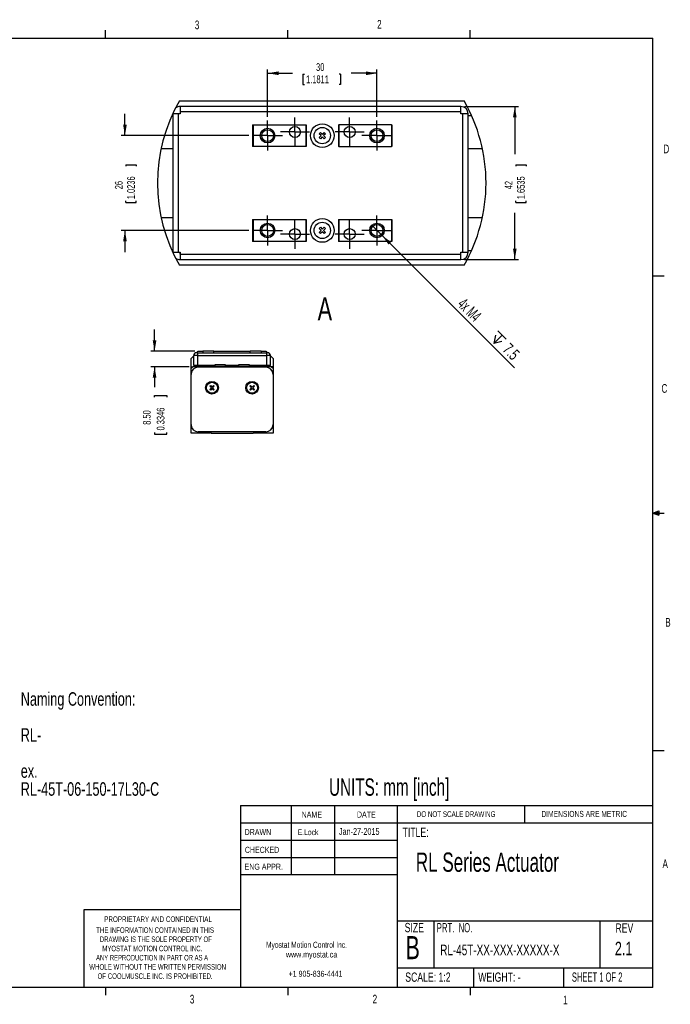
# Model space of a CAD drawing. Extents: x 11 to 4767017334527, y 5 to 5245463847279.
# Tile 4 of 4: x 242 to 421, y 5 to 275. Entities that reach past the tile are written whole.
import ezdxf
from ezdxf.enums import TextEntityAlignment as Align

# ---------------------------------------------------------------- set-up
doc = ezdxf.new("R2010")
doc.units = 0
doc.layers.get('0').update_dxf_attribs({"linetype": 'CONTINUOUS'})
doc.dimstyles.new('SLDDIMSTYLE1', dxfattribs={"dimtxt": 2.116667, "dimasz": 3, "dimexe": 0, "dimexo": 0.0625, "dimgap": 0.529167, "dimtad": 0, "dimlfac": 2, "dimrnd": 1e-09, "dimzin": 4, "dimsah": 1, "dimcen": 0.09, "dimazin": 3, "dimtfac": 1, "dimtmove": 0, "dimatfit": 3})
doc.dimstyles.new('SLDDIMSTYLE10', dxfattribs={"dimtxt": 2.116667, "dimasz": 3, "dimexe": 0, "dimexo": 0.0625, "dimgap": 0.529167, "dimtad": 0, "dimrnd": 1e-09, "dimzin": 12, "dimsah": 1, "dimcen": 0.09, "dimazin": 3, "dimtfac": 1, "dimtofl": 0, "dimtmove": 0, "dimatfit": 3})
doc.dimstyles.new('SLDDIMSTYLE11', dxfattribs={"dimtxt": 2.116667, "dimasz": 3, "dimexe": 0, "dimexo": 0.0625, "dimgap": 0.529167, "dimtad": 0, "dimrnd": 1e-09, "dimzin": 12, "dimsah": 1, "dimcen": 0.09, "dimazin": 3, "dimtfac": 1, "dimtmove": 0, "dimatfit": 3})
doc.dimstyles.new('SLDDIMSTYLE12', dxfattribs={"dimtxt": 3.175, "dimasz": 3, "dimexe": 0, "dimexo": 0.0625, "dimgap": 0.79375, "dimtad": 1, "dimrnd": 1e-09, "dimzin": 12, "dimblk1": 'NONE', "dimsah": 1, "dimcen": 0, "dimazin": 3, "dimtfac": 1, "dimtmove": 0, "dimatfit": 3})

# ---------------------------------------------------------------- blocks, each defined once
blk = doc.blocks.new('SW_NOTE_0')
at = {"color": 0, "linetype": 'CONTINUOUS', "width": 0.7}
for s, height, p in [('Naming Convention:', 3.7042, (0, 0)), ('RL-', 3.704, (0, -9.88)), ('ex.', 3.704, (0, -19.76)), ('RL-45T-06-150-17L30-C', 3.7042, (0, -24.69))]:
    blk.add_text(s, height=height, dxfattribs=at).set_placement(p, align=Align.BOTTOM_LEFT)
blk = doc.blocks.new('SW_NOTE_1')
at = {"color": 0, "linetype": 'CONTINUOUS'}
for s, width, p in [('Myostat Motion Control Inc.', 0.661111, (0, 0)), ('www.myostat.ca', 0.7, (5.47, -2.65)), ('+1 905-836-4441', 0.7, (6.2, -7.95))]:
    blk.add_text(s, height=1.651, dxfattribs=dict(at, width=width)).set_placement(p, align=Align.BOTTOM_LEFT)
blk = doc.blocks.new('SW_NOTE_2')
at = {"color": 0, "linetype": 'CONTINUOUS'}
for s, width, p in [('THE INFORMATION CONTAINED IN THIS', 0.657576, (0, 0)), ('DRAWING IS THE SOLE PROPERTY OF', 0.643548, (1, -2.52)), ('MYOSTAT MOTION CONTROL INC. ', 0.65, (1.67, -5.05)), ('WHOLE WITHOUT THE WRITTEN PERMISSION', 0.661111, (-1.91, -10.1)), ('ANY REPRODUCTION IN PART OR AS A', 0.634375, (-0.04, -7.57)), ('OF COOLMUSCLE INC. IS PROHIBITED.', 0.657576, (0.37, -12.62))]:
    blk.add_text(s, height=1.524, dxfattribs=dict(at, width=width)).set_placement(p, align=Align.BOTTOM_LEFT)
blk = doc.blocks.new('_D_26')
at = {"color": 7, "linetype": 'CONTINUOUS'}
for p, q in [((279.35, 184.41), (279.35, 190.41)), ((290.35, 184.41), (278.35, 184.41)), ((288.85, 180.16), (278.35, 180.16)), ((279.35, 180.16), (279.35, 174.57)), ((279.35, 171.83), (279.35, 172.26)), ((279.35, 172.26), (282.71, 172.26)), ((282.71, 172.26), (282.71, 171.83)), ((279.35, 162.15), (279.35, 161.72)), ((282.71, 161.72), (282.71, 162.15)), ((279.35, 161.72), (282.71, 161.72))]:
    blk.add_line(p, q, dxfattribs=at)
for points in [[(279.35, 184.41), (279.85, 187.41), (278.85, 187.41)], [(279.35, 180.16), (278.85, 177.16), (279.85, 177.16)]]:
    blk.add_solid(points, dxfattribs=at)
at = {"color": 7, "linetype": 'CONTINUOUS', "width": 0.7}
for s, p in [('8.50', (278.92, 164.25, -42.47)), ('0.3346', (282.71, 162.69, -42.47))]:
    blk.add_text(s, height=2.117, rotation=90, dxfattribs=at).set_placement(p, align=Align.BOTTOM_LEFT)
blk = doc.blocks.new('_D_27')
at = {"color": 7, "linetype": 'CONTINUOUS'}
for p, q in [((310.35, 248.67), (310.35, 261.65)), ((310.35, 260.65), (317.17, 260.65)), ((320.04, 260.4), (320.04, 257.54)), ((320.04, 260.4), (320.47, 260.4)), ((330.36, 260.4), (329.93, 260.4)), ((330.36, 260.4), (330.36, 257.54)), ((340.35, 260.65), (333.23, 260.65)), ((340.35, 248.67), (340.35, 261.65)), ((320.04, 257.54), (320.47, 257.54)), ((330.36, 257.54), (329.93, 257.54))]:
    blk.add_line(p, q, dxfattribs=at)
for points in [[(310.35, 260.65), (313.35, 260.15), (313.35, 261.15)], [(340.35, 260.65), (337.35, 261.15), (337.35, 260.15)]]:
    blk.add_solid(points, dxfattribs=at)
at = {"color": 7, "linetype": 'CONTINUOUS', "width": 0.7}
for s, p in [('30', (323.64, 260.65)), ('1.1811', (320.9, 257.29))]:
    blk.add_text(s, height=2.117, dxfattribs=at).set_placement(p, align=Align.BOTTOM_LEFT)
blk = doc.blocks.new('_D_28')
at = {"color": 7, "linetype": 'CONTINUOUS'}
for p, q in [((271.23, 243.55), (271.23, 249.55)), ((305.23, 243.55), (270.23, 243.55)), ((271.48, 235.56), (274.34, 235.56)), ((271.48, 235.56), (271.48, 235.13)), ((274.34, 235.56), (274.34, 235.13)), ((271.48, 225.25), (271.48, 225.68)), ((271.48, 225.25), (274.34, 225.25)), ((274.34, 225.25), (274.34, 225.68)), ((305.23, 217.55), (270.23, 217.55)), ((271.23, 217.55), (271.23, 211.55))]:
    blk.add_line(p, q, dxfattribs=at)
for points in [[(271.23, 243.55), (271.73, 246.55), (270.73, 246.55)], [(271.23, 217.55), (270.73, 214.55), (271.73, 214.55)]]:
    blk.add_solid(points, dxfattribs=at)
at = {"color": 7, "linetype": 'CONTINUOUS', "width": 0.7}
for s, p in [('26', (271.23, 228.84)), ('1.0236', (274.59, 226.11))]:
    blk.add_text(s, height=2.117, rotation=90, dxfattribs=at).set_placement(p, align=Align.BOTTOM_LEFT)
blk = doc.blocks.new('_D_29')
at = {"color": 7, "linetype": 'CONTINUOUS'}
for p, q in [((364.35, 251.55), (379.14, 251.55)), ((378.14, 251.55), (378.14, 238.44)), ((378.4, 235.56), (381.25, 235.56)), ((378.4, 235.56), (378.4, 235.13)), ((381.25, 235.56), (381.25, 235.13)), ((378.4, 225.25), (378.4, 225.68)), ((378.4, 225.25), (381.25, 225.25)), ((381.25, 225.25), (381.25, 225.68)), ((378.14, 209.55), (378.14, 222.38)), ((364.35, 209.55), (379.14, 209.55))]:
    blk.add_line(p, q, dxfattribs=at)
for points in [[(378.14, 251.55), (377.64, 248.55), (378.64, 248.55)], [(378.14, 209.55), (378.64, 212.55), (377.64, 212.55)]]:
    blk.add_solid(points, dxfattribs=at)
at = {"color": 7, "linetype": 'CONTINUOUS', "width": 0.7}
for s, p in [('42', (378.14, 228.84)), ('1.6535', (381.51, 226.11))]:
    blk.add_text(s, height=2.117, rotation=90, dxfattribs=at).set_placement(p, align=Align.BOTTOM_LEFT)
blk = doc.blocks.new('SW_SYMBOL_HOLE_DEPTH')
at = {"color": 0, "linetype": 'CONTINUOUS'}
for p, q in [((0, 875), (800, 875)), ((400, 875), (400, 75)), ((100, 555), (400, 75)), ((700, 555), (400, 75))]:
    blk.add_line(p, q, dxfattribs=at)
blk = doc.blocks.new('_D_30')
at = {"color": 7, "linetype": 'CONTINUOUS'}
for q in [(338.93, 218.96), (378.05, 179.84)]:
    blk.add_line((341.76, 216.13), q, dxfattribs=at)
blk.add_solid([(341.76, 216.13), (343.53, 213.66), (344.24, 214.36)], dxfattribs=at)
at = {"color": 7, "linetype": 'CONTINUOUS', "xscale": 0.0040555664, "yscale": 0.0040555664, "zscale": 0.0040555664, "rotation": 315}
blk.add_blockref('SW_SYMBOL_HOLE_DEPTH', (371.01, 187.5), dxfattribs=at)
at = {"color": 7, "linetype": 'CONTINUOUS'}
for s, width, p in [('4x M4 ', 0.583333, (361.53, 196.36, -22.4)), ('7.5', 0.7, (373.9, 183.98, -22.4))]:
    blk.add_text(s, height=3.175, rotation=315, dxfattribs=dict(at, width=width)).set_placement(p, align=Align.BOTTOM_LEFT)
blk = doc.blocks.new('_NONE')
blk = doc.blocks.new('SW_CENTERMARKSYMBOL_28')
at = {"color": 0, "linetype": 'CONTINUOUS'}
for p, q in [((0, 2.5), (0, 4.12)), ((-2.5, 0), (-4.12, 0)), ((0, 0), (-2.5, 0)), ((0, 0), (0, 2.5)), ((0, 0), (0, -2.5)), ((0, 0), (2.5, 0)), ((2.5, 0), (4.12, 0)), ((0, -2.5), (0, -4.12))]:
    blk.add_line(p, q, dxfattribs=at)
blk = doc.blocks.new('SW_CENTERMARKSYMBOL_29')
at = {"color": 0, "linetype": 'CONTINUOUS'}
for p, q in [((0, 2.5), (0, 4.12)), ((-2.5, 0), (-4.12, 0)), ((0, 0), (-2.5, 0)), ((0, 0), (0, 2.5)), ((0, 0), (0, -2.5)), ((0, 0), (2.5, 0)), ((2.5, 0), (4.12, 0)), ((0, -2.5), (0, -4.12))]:
    blk.add_line(p, q, dxfattribs=at)
blk = doc.blocks.new('SW_CENTERMARKSYMBOL_30')
at = {"color": 0, "linetype": 'CONTINUOUS'}
for p, q in [((0, 2.5), (0, 4.12)), ((-2.5, 0), (-4.12, 0)), ((0, 0), (-2.5, 0)), ((0, 0), (0, 2.5)), ((0, 0), (0, -2.5)), ((0, 0), (2.5, 0)), ((2.5, 0), (4.12, 0)), ((0, -2.5), (0, -4.12))]:
    blk.add_line(p, q, dxfattribs=at)
blk = doc.blocks.new('SW_CENTERMARKSYMBOL_31')
at = {"color": 0, "linetype": 'CONTINUOUS'}
for p, q in [((0, 2.5), (0, 4.12)), ((-2.5, 0), (-4.12, 0)), ((0, 0), (-2.5, 0)), ((0, 0), (0, 2.5)), ((0, 0), (0, -2.5)), ((0, 0), (2.5, 0)), ((2.5, 0), (4.12, 0)), ((0, -2.5), (0, -4.12))]:
    blk.add_line(p, q, dxfattribs=at)
blk = doc.blocks.new('SW_CENTERMARKSYMBOL_32')
at = {"color": 0, "linetype": 'CONTINUOUS'}
for p, q in [((0, 2.5), (0, 4)), ((-2.5, 0), (-4, 0)), ((0, 0), (-2.5, 0)), ((0, 0), (0, 2.5)), ((0, 0), (0, -2.5)), ((0, 0), (2.5, 0)), ((2.5, 0), (4, 0)), ((0, -2.5), (0, -4))]:
    blk.add_line(p, q, dxfattribs=at)
blk = doc.blocks.new('SW_CENTERMARKSYMBOL_33')
at = {"color": 0, "linetype": 'CONTINUOUS'}
for p, q in [((0, 2.5), (0, 4)), ((-2.5, 0), (-4, 0)), ((0, 0), (-2.5, 0)), ((0, 0), (0, 2.5)), ((0, 0), (0, -2.5)), ((0, 0), (2.5, 0)), ((2.5, 0), (4, 0)), ((0, -2.5), (0, -4))]:
    blk.add_line(p, q, dxfattribs=at)
blk = doc.blocks.new('SW_CENTERMARKSYMBOL_34')
at = {"color": 0, "linetype": 'CONTINUOUS'}
for p, q in [((0, 2.5), (0, 4)), ((-2.5, 0), (-4, 0)), ((0, 0), (-2.5, 0)), ((0, 0), (0, 2.5)), ((0, 0), (0, -2.5)), ((0, 0), (2.5, 0)), ((2.5, 0), (4, 0)), ((0, -2.5), (0, -4))]:
    blk.add_line(p, q, dxfattribs=at)
blk = doc.blocks.new('SW_CENTERMARKSYMBOL_35')
at = {"color": 0, "linetype": 'CONTINUOUS'}
for p, q in [((0, 2.5), (0, 4)), ((-2.5, 0), (-4, 0)), ((0, 0), (-2.5, 0)), ((0, 0), (0, 2.5)), ((0, 0), (0, -2.5)), ((0, 0), (2.5, 0)), ((2.5, 0), (4, 0)), ((0, -2.5), (0, -4))]:
    blk.add_line(p, q, dxfattribs=at)

msp = doc.modelspace()

# ---------------------------------------------------------------- linework, layer by layer
at = {"color": 7, "linetype": 'CONTINUOUS'}
for p, q in [((15.9068, 270.3087), (415.9568, 270.3087)), ((265.9317, 270.3087), (265.9317, 272.4626)), ((315.9379, 270.3087), (315.9379, 272.4626)), ((365.9442, 270.3087), (365.9442, 272.4626)), ((415.9568, 9.9587), (415.9568, 270.3087)), ((286.1663, 253.0463), (364.2326, 253.0463)), ((286.348, 251.5463), (286.348, 250.0463)), ((363.348, 251.5463), (286.348, 251.5463)), ((363.348, 250.0463), (363.348, 251.5463)), ((284.348, 249.5463), (284.348, 211.5463)), ((285.848, 249.5463), (284.348, 249.5463)), ((284.348, 249.5463), (284.348, 249.5463)), ((285.848, 249.5463), (285.848, 211.5463)), ((286.348, 249.5463), (285.848, 249.5463)), ((363.348, 250.0463), (286.348, 250.0463)), ((286.348, 250.0463), (286.348, 249.5463)), ((363.348, 249.5463), (363.348, 250.0463)), ((363.848, 249.5463), (363.348, 249.5463)), ((363.848, 211.5463), (363.848, 249.5463)), ((365.348, 249.5463), (363.848, 249.5463)), ((365.348, 211.5463), (365.348, 249.5463)), ((306.248, 246.5463), (306.348, 246.5463)), ((306.248, 246.5463), (306.248, 240.5463)), ((306.348, 246.5463), (306.348, 240.5463)), ((306.348, 246.5463), (320.848, 246.5463)), ((320.848, 246.5463), (320.848, 240.5463)), ((320.848, 246.5463), (320.948, 246.5463)), ((320.948, 246.5463), (320.948, 240.5463)), ((329.748, 246.5463), (329.848, 246.5463)), ((329.748, 246.5463), (329.748, 240.5463)), ((344.348, 246.5463), (329.848, 246.5463)), ((329.848, 246.5463), (329.848, 240.5463)), ((344.348, 246.5463), (344.348, 240.5463)), ((344.348, 246.5463), (344.448, 246.5463)), ((344.448, 246.5463), (344.448, 240.5463)), ((324.4641, 244.0766), (324.8177, 244.4302)), ((324.9945, 243.5463), (324.4641, 244.0766)), ((324.4641, 243.016), (324.9945, 243.5463)), ((324.8177, 242.6624), (324.4641, 243.016)), ((324.8177, 244.4302), (325.348, 243.8999)), ((325.348, 243.1928), (324.8177, 242.6624)), ((325.348, 243.8999), (325.8784, 244.4302)), ((325.8784, 242.6624), (325.348, 243.1928)), ((326.2319, 244.0766), (325.7016, 243.5463)), ((325.7016, 243.5463), (326.2319, 243.016)), ((325.8784, 244.4302), (326.2319, 244.0766)), ((326.2319, 243.016), (325.8784, 242.6624)), ((306.348, 240.5463), (306.248, 240.5463)), ((320.848, 240.5463), (306.348, 240.5463)), ((320.948, 240.5463), (320.848, 240.5463)), ((329.848, 240.5463), (329.748, 240.5463)), ((329.848, 240.5463), (344.348, 240.5463)), ((344.448, 240.5463), (344.348, 240.5463)), ((281.1587, 240.0463), (284.348, 240.0463)), ((365.348, 240.0463), (369.2402, 240.0463)), ((284.348, 221.0463), (281.1587, 221.0463)), ((306.248, 220.5463), (306.348, 220.5463)), ((306.248, 220.5463), (306.248, 214.5463)), ((306.348, 220.5463), (306.348, 214.5463)), ((306.348, 220.5463), (320.848, 220.5463)), ((320.848, 220.5463), (320.848, 214.5463)), ((320.848, 220.5463), (320.948, 220.5463)), ((320.948, 220.5463), (320.948, 214.5463)), ((329.748, 220.5463), (329.848, 220.5463)), ((329.748, 220.5463), (329.748, 214.5463)), ((329.848, 220.5463), (329.848, 214.5463)), ((329.848, 220.5463), (344.348, 220.5463)), ((344.348, 220.5463), (344.348, 214.5463)), ((344.348, 220.5463), (344.448, 220.5463)), ((344.448, 220.5463), (344.448, 214.5463)), ((369.2402, 221.0463), (365.348, 221.0463)), ((324.4641, 218.0766), (324.8177, 218.4302)), ((324.9945, 217.5463), (324.4641, 218.0766)), ((324.4641, 217.016), (324.9945, 217.5463)), ((324.8177, 216.6624), (324.4641, 217.016)), ((324.8177, 218.4302), (325.348, 217.8999)), ((325.348, 217.1928), (324.8177, 216.6624)), ((325.348, 217.8999), (325.8784, 218.4302)), ((325.8784, 216.6624), (325.348, 217.1928)), ((326.2319, 218.0766), (325.7016, 217.5463)), ((325.7016, 217.5463), (326.2319, 217.016)), ((325.8784, 218.4302), (326.2319, 218.0766)), ((326.2319, 217.016), (325.8784, 216.6624)), ((306.348, 214.5463), (306.248, 214.5463)), ((320.848, 214.5463), (306.348, 214.5463)), ((320.948, 214.5463), (320.848, 214.5463)), ((329.848, 214.5463), (329.748, 214.5463)), ((344.348, 214.5463), (329.848, 214.5463)), ((344.448, 214.5463), (344.348, 214.5463)), ((284.348, 211.5463), (285.848, 211.5463)), ((284.348, 211.5463), (284.348, 211.5463)), ((285.848, 211.5463), (286.348, 211.5463)), ((286.348, 211.5463), (286.348, 211.0463)), ((286.348, 211.0463), (286.348, 211.5463)), ((286.348, 211.0463), (363.348, 211.0463)), ((286.348, 211.0463), (286.348, 209.5463)), ((363.348, 211.5463), (363.848, 211.5463)), ((363.348, 211.0463), (363.348, 211.5463)), ((363.348, 211.0463), (363.348, 211.5463)), ((363.348, 209.5463), (363.348, 211.0463)), ((363.848, 211.5463), (365.348, 211.5463)), ((364.2326, 208.0463), (286.1663, 208.0463)), ((286.348, 209.5463), (363.348, 209.5463)), ((415.9568, 205.1124), (419.1318, 205.1124)), ((291.1008, 184.026), (290.8508, 184.026)), ((290.9708, 184.026), (291.3508, 184.406)), ((291.1008, 184.026), (310.1008, 184.026)), ((291.1008, 184.026), (291.1008, 183.276)), ((291.3508, 184.406), (292.6008, 184.406)), ((292.6008, 184.406), (292.6008, 184.026)), ((295.6008, 184.406), (292.6008, 184.406)), ((295.6008, 184.026), (295.6008, 184.406)), ((295.6008, 184.406), (305.6008, 184.406)), ((308.6008, 184.406), (305.6008, 184.406)), ((305.6008, 184.026), (305.6008, 184.406)), ((308.6008, 184.406), (308.6008, 184.026)), ((308.6008, 184.406), (309.8508, 184.406)), ((309.8508, 184.406), (310.2308, 184.026)), ((310.3508, 184.026), (310.1008, 184.026)), ((310.1008, 183.276), (310.1008, 184.026)), ((289.3508, 182.406), (290.1008, 183.156)), ((289.3508, 180.156), (289.3508, 182.406)), ((291.1008, 183.276), (290.1008, 183.276)), ((290.1008, 180.526), (290.1008, 183.276)), ((291.1008, 183.276), (310.1008, 183.276)), ((291.1008, 183.276), (291.1008, 180.526)), ((311.1008, 183.276), (310.1008, 183.276)), ((310.1008, 180.526), (310.1008, 183.276)), ((311.1008, 180.526), (311.1008, 183.276)), ((311.1008, 183.156), (311.8508, 182.406)), ((311.8508, 182.406), (311.8508, 180.156)), ((289.3508, 179.656), (289.8508, 180.156)), ((289.3508, 180.156), (289.8508, 180.156)), ((289.3508, 179.656), (289.3508, 180.156)), ((289.3508, 178.056), (289.3508, 179.656)), ((295.8508, 180.156), (289.8508, 180.156)), ((291.1008, 180.526), (290.1008, 180.526)), ((295.8558, 180.526), (291.1008, 180.526)), ((291.3508, 180.526), (291.3508, 180.326)), ((291.3508, 180.326), (295.8508, 180.326)), ((309.8508, 180.056), (291.3508, 180.056)), ((295.8508, 180.206), (295.8508, 180.326)), ((295.8508, 180.156), (295.8508, 180.206)), ((305.3508, 180.206), (295.8508, 180.206)), ((295.8558, 180.656), (295.8558, 180.206)), ((298.8458, 180.656), (295.8558, 180.656)), ((298.8458, 180.206), (298.8458, 180.656)), ((302.3558, 180.526), (298.8458, 180.526)), ((302.3558, 180.656), (302.3558, 180.206)), ((305.3458, 180.656), (302.3558, 180.656)), ((305.3458, 180.206), (305.3458, 180.656)), ((310.1008, 180.526), (305.3458, 180.526)), ((305.3508, 180.326), (309.8508, 180.326)), ((305.3508, 180.326), (305.3508, 180.206)), ((305.3508, 180.206), (305.3508, 180.156)), ((311.3508, 180.156), (305.3508, 180.156)), ((309.8508, 180.326), (309.8508, 180.526)), ((311.1008, 180.526), (310.1008, 180.526)), ((311.8508, 179.656), (311.3508, 180.156)), ((311.8508, 180.156), (311.3508, 180.156)), ((311.8508, 180.156), (311.8508, 179.656)), ((311.8508, 179.656), (311.8508, 178.056)), ((289.3508, 164.306), (289.3508, 178.056)), ((311.8508, 178.056), (311.8508, 164.306)), ((294.4821, 174.848), (294.6589, 175.0248)), ((294.924, 174.406), (294.4821, 174.848)), ((294.4821, 173.9641), (294.924, 174.406)), ((294.6589, 173.7873), (294.4821, 173.9641)), ((294.6589, 175.0248), (295.1008, 174.5828)), ((295.1008, 174.2293), (294.6589, 173.7873)), ((295.1008, 174.5828), (295.5428, 175.0248)), ((295.5428, 173.7873), (295.1008, 174.2293)), ((295.7195, 174.848), (295.2776, 174.406)), ((295.2776, 174.406), (295.7195, 173.9641)), ((295.5428, 175.0248), (295.7195, 174.848)), ((295.7195, 173.9641), (295.5428, 173.7873)), ((305.4821, 174.848), (305.6589, 175.0248)), ((305.924, 174.406), (305.4821, 174.848)), ((305.4821, 173.9641), (305.924, 174.406)), ((305.6589, 173.7873), (305.4821, 173.9641)), ((305.6589, 175.0248), (306.1008, 174.5828)), ((306.1008, 174.2293), (305.6589, 173.7873)), ((306.1008, 174.5828), (306.5428, 175.0248)), ((306.5428, 173.7873), (306.1008, 174.2293)), ((306.7195, 174.848), (306.2776, 174.406)), ((306.2776, 174.406), (306.7195, 173.9641)), ((306.5428, 175.0248), (306.7195, 174.848)), ((306.7195, 173.9641), (306.5428, 173.7873)), ((289.3508, 161.906), (289.3508, 164.306)), ((309.8508, 162.306), (291.3508, 162.306)), ((294.6008, 161.906), (294.6008, 162.306)), ((294.8508, 161.906), (294.6008, 162.156)), ((306.3508, 161.906), (306.6008, 162.156)), ((306.6008, 162.306), (306.6008, 161.906)), ((311.8508, 164.306), (311.8508, 161.906)), ((294.6008, 161.906), (289.3508, 161.906)), ((294.8508, 161.906), (306.3508, 161.906)), ((311.8508, 161.906), (306.6008, 161.906)), ((415.9568, 140.0249), (417.6632, 140.6348)), ((417.6632, 140.6348), (417.6632, 139.4514)), ((415.9568, 140.0249), (417.6632, 140.2545)), ((415.9568, 140.0249), (419.1318, 140.0249)), ((415.9568, 140.0249), (417.6632, 139.4514)), ((415.9568, 140.0249), (417.6632, 139.7631)), ((415.9568, 74.9374), (419.1318, 74.9374)), ((302.9194, 59.8531), (415.9568, 59.8531)), ((302.9194, 59.8531), (302.9194, 9.9587)), ((316.8169, 59.8531), (316.8169, 40.8031)), ((328.7175, 59.8531), (328.7175, 40.8031)), ((345.8853, 59.8531), (345.8853, 9.9587)), ((380.921, 55.0906), (380.921, 59.8531)), ((302.9194, 55.0906), (415.9568, 55.0906)), ((302.9194, 50.3281), (345.8853, 50.3281)), ((302.9194, 45.5656), (345.8853, 45.5656)), ((345.8853, 40.8031), (302.9194, 40.8031)), ((259.9535, 31.2781), (259.9535, 9.9587)), ((302.9194, 31.2781), (259.9535, 31.2781)), ((345.8853, 28.2432), (415.9568, 28.2432)), ((355.9321, 28.2432), (355.9321, 15.366)), ((401.4296, 28.2432), (401.4296, 15.366)), ((345.8853, 15.366), (415.9568, 15.366)), ((366.793, 15.366), (366.793, 9.9587)), ((391.4795, 15.366), (391.4795, 9.9587)), ((415.9568, 9.9587), (15.9068, 9.9587)), ((265.9317, 9.9587), (265.9317, 7.8048)), ((315.9379, 9.9587), (315.9379, 7.8048)), ((365.9442, 9.9587), (365.9442, 7.8048))]:
    msp.add_line(p, q, dxfattribs=at)
at = {"color": 8, "linetype": 'CONTINUOUS'}
for p, q in [((284.1192, 249.0463), (284.348, 249.0463)), ((365.348, 249.0463), (366.2797, 249.0463)), ((284.1192, 212.0463), (284.348, 212.0463)), ((365.348, 212.0463), (366.2797, 212.0463))]:
    msp.add_line(p, q, dxfattribs=at)
at = {"color": 7, "linetype": 'CONTINUOUS'}
for centre, radius in [((317.848, 244.5463), 1.5), ((325.348, 243.5463), 3.25), ((325.348, 243.5463), 2.25), ((332.848, 244.5463), 1.5), ((310.348, 243.5463), 2), ((310.348, 243.5463), 1.621), ((340.348, 243.5463), 2), ((340.348, 243.5463), 1.621), ((310.348, 217.5463), 2), ((310.348, 217.5463), 1.621), ((325.348, 217.5463), 3.25), ((325.348, 217.5463), 2.25), ((340.348, 217.5463), 2), ((340.348, 217.5463), 1.621), ((317.848, 216.5463), 1.5), ((332.848, 216.5463), 1.5), ((295.1008, 174.406), 1.75), ((295.1008, 174.406), 1.5), ((306.1008, 174.406), 1.75), ((306.1008, 174.406), 1.5)]:
    msp.add_circle(centre, radius, dxfattribs=at)
for centre, radius, start, end in [((325.1995, 230.5463), 45.0537, 150.039442, 209.960558), ((286.3289, 249.6422), 1.9042, 89.425803, 129.811649), ((363.348, 249.5463), 2, 0.000045, 89.999955), ((325.1995, 230.5463), 45.0537, 359.99999, 29.960567), ((325.1994, 230.5463), 45.0537, 330.039436, 0.000007), ((363.348, 211.5463), 2, 270.000045, 359.999955), ((286.3289, 211.4504), 1.9042, 230.188351, 270.574197), ((290.8508, 183.276), 0.75, 90, 180), ((310.3508, 183.276), 0.75, 0, 90), ((291.3508, 178.056), 2, 90, 180), ((309.8508, 178.056), 2, 0, 90), ((291.3508, 164.306), 2, 180, 270), ((309.8508, 164.306), 2, 270, 0)]:
    msp.add_arc(centre, radius, start, end, dxfattribs=at)

# ---------------------------------------------------------------- block references
for name, p in [('SW_NOTE_0', (242.6666, 86.0953)), ('SW_CENTERMARKSYMBOL_34', (317.848, 244.5463)), ('SW_CENTERMARKSYMBOL_35', (332.848, 244.5463)), ('SW_CENTERMARKSYMBOL_30', (310.348, 243.5463)), ('SW_CENTERMARKSYMBOL_31', (340.348, 243.5463)), ('SW_CENTERMARKSYMBOL_28', (310.348, 217.5463)), ('SW_CENTERMARKSYMBOL_29', (340.348, 217.5463)), ('SW_CENTERMARKSYMBOL_32', (317.848, 216.5463)), ('SW_CENTERMARKSYMBOL_33', (332.848, 216.5463)), ('SW_NOTE_2', (263.3542, 24.4643)), ('SW_NOTE_1', (309.9106, 20.3224))]:
    msp.add_blockref(name, p, dxfattribs=at)

# ---------------------------------------------------------------- texts
for s, height, width, p in [('3', 2.3813, 0.7, (290.3913, 272.0003)), ('2', 2.3813, 0.7, (340.3853, 272.1699)), ('D', 2.3813, 0.7, (418.8794, 238.0018)), ('A', 6.35, 0.7, (324.0685, 190.9668)), ('C', 2.3813, 0.7, (418.368, 172.3194)), ('B', 2.3813, 0.7, (419.3916, 108.1592)), ('UNITS: mm [inch]', 4.7625, 0.65625, (327.2011, 61.0892)), ('NAME', 1.651, 0.7, (319.6806, 56.0534)), ('DATE', 1.651, 0.7, (334.8453, 56.0534)), ('DO NOT SCALE DRAWING', 1.5875, 0.6475, (351.2507, 56.2122)), ('DIMENSIONS ARE METRIC', 1.651, 0.666667, (385.4163, 56.2211)), ('DRAWN', 1.651, 0.7, (304.0533, 51.2532)), ('E.Lock', 1.5875, 0.7, (318.6028, 51.2443)), ('Jan-27-2015', 1.852083, 0.7, (329.9241, 51.2453)), ('TITLE:', 2.54, 0.7, (347.3752, 50.4806)), ('CHECKED', 1.651, 0.7, (304.1075, 46.3672)), ('RL Series Actuator', 5.291667, 0.661111, (350.991, 40.0782)), ('ENG APPR.', 1.651, 0.7, (304.034, 41.7312)), ('A', 2.3813, 0.7, (418.6449, 41.9551)), ('PROPRIETARY AND CONFIDENTIAL', 1.524, 0.675, (265.5535, 27.4591)), ('SIZE', 2.54, 0.7, (347.9364, 24.3425)), ('PRT.  NO.', 2.54, 0.622222, (356.7375, 24.3069)), ('REV', 2.54, 0.7, (405.7417, 24.2077)), ('B', 6.35, 0.7, (348.1368, 15.7975)), ('RL-45T-XX-XXX-XXXXX-X', 2.910417, 0.7, (357.6857, 17.9042)), ('2.1', 3.70417, 0.7, (405.5772, 17.6705)), ('SCALE: 1:2', 2.54, 0.7, (348.1054, 10.7491)), ('WEIGHT: -', 2.54, 0.7, (368.1188, 10.7491)), ('SHEET 1 OF 2', 2.54, 0.6125, (393.7877, 10.7573)), ('3', 2.3813, 0.7, (289.0208, 4.8455)), ('2', 2.3813, 0.7, (339.1483, 4.8664)), ('1', 2.3813, 0.7, (391.3712, 4.5853))]:
    msp.add_text(s, height=height, dxfattribs=dict(at, width=width)).set_placement(p, align=Align.BOTTOM_LEFT)

# ---------------------------------------------------------------- dimensions: what is measured, and where the dimension line sits
dim = msp.add_linear_dim(base=(310.348, 260.6531), p1=(340.348, 247.6673), p2=(310.348, 247.6673), dimstyle='SLDDIMSTYLE10', dxfattribs=at)
dim.commit()
dim.dimension.update_dxf_attribs({"geometry": '_D_27', "text_midpoint": (325.1994, 260.6531), "dimtype": 160})
for base, p1, p2, dimstyle, picture, middle in [((378.1437, 209.5463), (363.348, 251.5463), (363.348, 209.5463), 'SLDDIMSTYLE10', '_D_29', (378.1437, 230.4074)), ((271.2297, 243.5463), (306.227, 217.5463), (306.227, 243.5463), 'SLDDIMSTYLE11', '_D_28', (271.2297, 230.4074)), ((279.3508, 184.406), (289.8508, 180.156), (291.3508, 184.406), 'SLDDIMSTYLE1', '_D_26', (279.3508, 166.9899))]:
    dim = msp.add_linear_dim(base=base, p1=p1, p2=p2, angle=90, dimstyle=dimstyle, dxfattribs=at)
    dim.commit()
    dim.dimension.update_dxf_attribs({"geometry": picture, "text_midpoint": middle, "dimtype": 160})
dim = msp.add_diameter_dim_2p(p1=(338.9338, 218.9605), p2=(341.7622, 216.1321), text='4x M4 {\\fGDT;x}7.5', dimstyle='SLDDIMSTYLE12', override={"dimpost": '<>'}, dxfattribs=at)
dim.commit()
dim.dimension.update_dxf_attribs({"geometry": '_D_30', "text_midpoint": (369.8477, 188.0467), "dimtype": 163})

doc.saveas('drawing.dxf')
